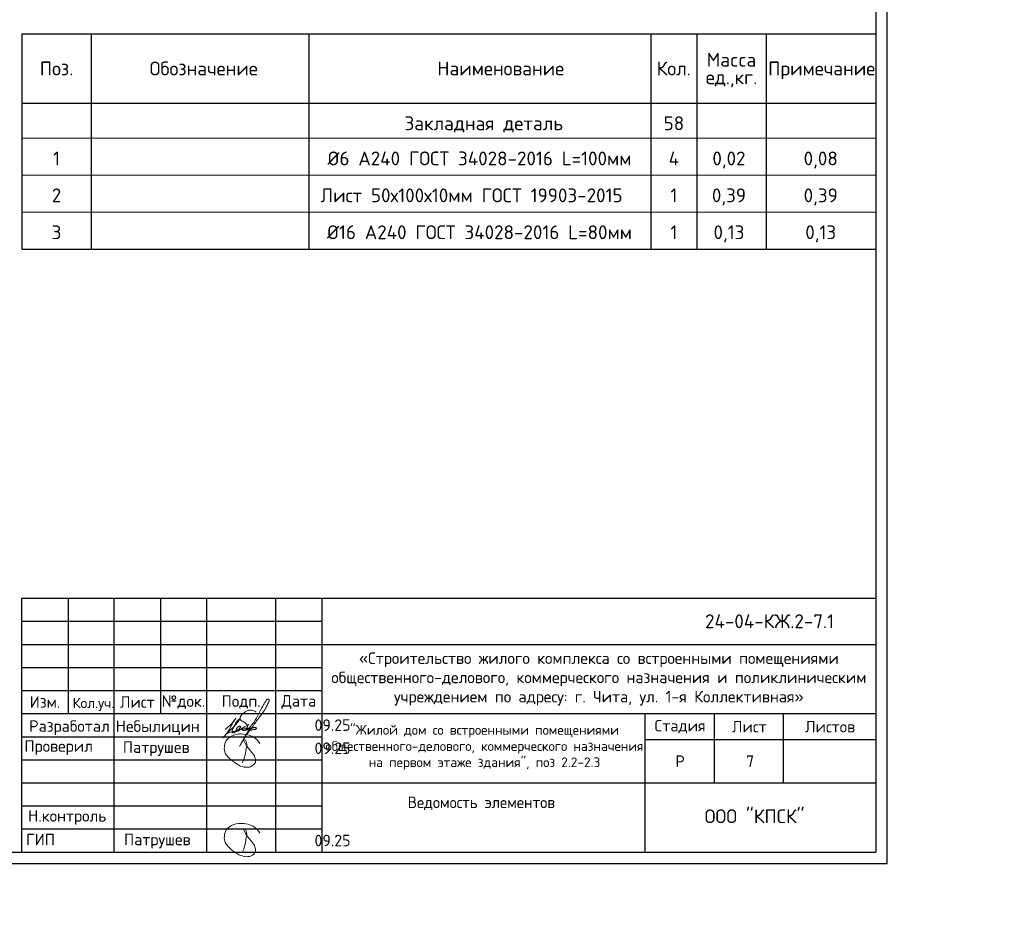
# Model space of a CAD drawing. Header units: millimetres. Extents: x 40580 to 2152466, y -328404 to 177125.
# Tile 191 of 252: x 585341 to 606674, y 134127 to 153361. Entities that reach past the tile are written whole.
import ezdxf
from ezdxf.enums import TextEntityAlignment as Align

# ---------------------------------------------------------------- set-up
doc = ezdxf.new("R2010")
doc.units = ezdxf.units.MM
doc.layers.add('11', color=7, linetype='Continuous')
for name, color, linetype, lineweight in [('Размеры', 9, 'Continuous', 15), ('Рамка', 7, 'Continuous', 0), ('Столовая Двери и окна', 7, 'Continuous', 15), ('ТЕКСТ', 7, 'Continuous', 15)]:
    doc.layers.add(name, color=color, linetype=linetype, lineweight=lineweight)
doc.styles.add('GOST-2.304_Type-B', font='GOST_Common.ttf')
doc.styles.get("Standard").update_dxf_attribs({"font": 'isocpeur.ttf'})
doc.styles.add('ГОСТ', font='isocpeur.ttf')

# ---------------------------------------------------------------- blocks, each defined once
blk = doc.blocks.new('смисмисц')
for points in [[(251806, -478168), (251825, -478126), (251837, -478098), (251847, -478062), (251852, -478046), (251860, -478015), (251873, -477968), (251879, -477946), (251884, -477928), (251887, -477892), (251894, -477855), (251899, -477827), (251903, -477804), (251904, -477797), (251903, -477770), (251901, -477736), (251894, -477707), (251886, -477690), (251874, -477676), (251856, -477666), (251843, -477659), (251835, -477660), (251832, -477665), (251832, -477673), (251841, -477689), (251907, -477807), (251966, -477876), (252015, -477941), (252026, -477956), (252038, -477971), (252057, -477996), (252070, -478013), (252074, -478026), (252081, -478046), (252089, -478070), (252092, -478088), (252093, -478100), (252095, -478116), (252094, -478132), (252091, -478154), (252082, -478173), (252059, -478204), (252028, -478226), (251986, -478251), (251964, -478258), (251924, -478261), (251897, -478262), (251849, -478258), (251804, -478244), (251769, -478236), (251752, -478228), (251734, -478218), (251718, -478210), (251688, -478190), (251671, -478179), (251645, -478161), (251579, -478118), (251551, -478089), (251531, -478071), (251513, -478057), (251459, -477992), (251437, -477953), (251427, -477925), (251419, -477890), (251417, -477858), (251419, -477823), (251425, -477781), (251437, -477734), (251459, -477681), (251492, -477644), (251536, -477609), (251572, -477585), (251625, -477564), (251672, -477550), (251734, -477539), (251781, -477539), (251843, -477542), (251929, -477557), (251979, -477574), (252041, -477599), (252089, -477633), (252126, -477670), (252165, -477716), (252185, -477748)], [(251806, -480107), (251825, -480064), (251837, -480036), (251847, -480001), (251852, -479984), (251860, -479953), (251873, -479906), (251879, -479884), (251884, -479866), (251887, -479830), (251894, -479793), (251899, -479765), (251903, -479742), (251904, -479735), (251903, -479708), (251901, -479675), (251894, -479646), (251886, -479628), (251874, -479614), (251856, -479605), (251843, -479597), (251835, -479598), (251832, -479603), (251832, -479611), (251841, -479627), (251907, -479746), (251966, -479815), (252015, -479879), (252026, -479894), (252038, -479909), (252057, -479934), (252070, -479952), (252074, -479964), (252081, -479984), (252089, -480008), (252092, -480026), (252093, -480039), (252095, -480054), (252094, -480070), (252091, -480092), (252082, -480111), (252059, -480142), (252028, -480164), (251986, -480190), (251964, -480196), (251924, -480199), (251897, -480200), (251849, -480196), (251804, -480182), (251769, -480174), (251752, -480167), (251734, -480156), (251718, -480148), (251688, -480128), (251671, -480118), (251645, -480100), (251579, -480056), (251551, -480028), (251531, -480010), (251513, -479995), (251459, -479931), (251437, -479892), (251427, -479863), (251419, -479828), (251417, -479797), (251419, -479761), (251425, -479719), (251437, -479672), (251459, -479619), (251492, -479582), (251536, -479547), (251572, -479523), (251625, -479503), (251672, -479489), (251734, -479478), (251781, -479478), (251843, -479481), (251929, -479495), (251979, -479513), (252041, -479537), (252089, -479571), (252126, -479608), (252165, -479654), (252185, -479687)]]:
    blk.add_lwpolyline(points)
for points in [[(251944, -477327), (251936, -477340), (251924, -477366), (251915, -477385), (251910, -477402), (251902, -477426), (251902, -477444), (251912, -477453), (251923, -477449), (251929, -477437), (251930, -477422), (251923, -477417), (251913, -477416), (251902, -477426), (251902, -477444), (251905, -477449), (251964, -477407), (251992, -477368), (252030, -477323), (252226, -476982), (252253, -476936), (252308, -476835), (252326, -476805), (252337, -476791), (252364, -476784), (252385, -476794), (252388, -476808), (252383, -476831), (252373, -476864), (252353, -476903), (252312, -476985), (252229, -477107), (252135, -477236), (252067, -477329), (252030, -477386), (251950, -477488), (251820, -477682), (251752, -477801), (251968, -477426), (251976, -477414), (251970, -477435), (251973, -477444), (251983, -477452), (252005, -477455), (252037, -477452), (252066, -477447), (252085, -477442), (252100, -477436), (252108, -477430), (252114, -477419), (252104, -477405), (252093, -477400), (252071, -477401), (252047, -477404), (252021, -477406), (252002, -477408), (251869, -477428), (251783, -477447), (251627, -477484), (251529, -477511), (251436, -477546)], [(251664, -477200), (251562, -477372), (251527, -477436), (251482, -477512), (251438, -477570), (251408, -477606), (251383, -477631)], [(251433, -477443), (251534, -477356), (251593, -477299), (251664, -477200)], [(251466, -477536), (251549, -477453), (251628, -477378), (251698, -477299), (251737, -477243), (251751, -477213), (251748, -477216), (251738, -477222), (251709, -477244), (251678, -477281), (251655, -477325), (251636, -477361), (251594, -477445), (251586, -477484), (251589, -477501), (251599, -477514), (251612, -477517), (251622, -477516), (251637, -477508), (251657, -477494), (251678, -477475), (251708, -477449), (251731, -477433), (251756, -477411), (251768, -477394), (251770, -477378), (251763, -477370), (251749, -477370), (251731, -477378), (251708, -477391), (251689, -477412), (251678, -477432), (251673, -477451), (251673, -477470), (251678, -477480), (251701, -477483), (251726, -477469), (251746, -477455), (251766, -477441), (251785, -477428), (251806, -477414), (251825, -477400), (251857, -477388), (251881, -477388)], [(251880, -477388), (251853, -477389), (251837, -477395), (251818, -477419), (251816, -477435), (251819, -477452), (251824, -477462), (251835, -477466), (251860, -477463), (251876, -477455), (251893, -477439), (251901, -477421), (251908, -477407), (251885, -477315), (251805, -477260), (251768, -477236), (251758, -477195), (251769, -477159), (251797, -477122), (251840, -477083), (251895, -477046), (251962, -477027), (252015, -477026), (252060, -477040), (252104, -477068)]]:
    blk.add_spline(points, degree=3)
at = {"layer": 'Рамка', "linetype": 'Continuous', "lineweight": 30}
for points in [[(247032, -480099), (247032, -479599), (247032, -479099), (247032, -478599), (247032, -478099), (247032, -477599), (247032, -477099), (247032, -476599), (247032, -476099), (247032, -475599), (247032, -475099), (247032, -474599), (265532, -474599)], [(248032, -474599), (248032, -477099)], [(249032, -480099), (249032, -474599)], [(250032, -474599), (250032, -477099)], [(251032, -474599), (251032, -480099)], [(252532, -480099), (252532, -474599)], [(253532, -474599), (253532, -480099)], [(253532, -475599), (265532, -475599)], [(247032, -476599), (253532, -476599)], [(247032, -477099), (253532, -477099)], [(253513, -477099), (265532, -477099)], [(260532, -480099), (260532, -477602), (260532, -477099)], [(262032, -477099), (262032, -478599)], [(263532, -478599), (263532, -477099)], [(260532, -477663), (265532, -477663)], [(253532, -478599), (265532, -478599)]]:
    blk.add_lwpolyline(points, dxfattribs=at)
at = {"layer": 'Рамка', "linetype": 'Continuous', "lineweight": 25}
for points in [[(247032, -475099), (253532, -475099)], [(247032, -475599), (253532, -475599)], [(247032, -476099), (253532, -476099)], [(247032, -477599), (253532, -477599)], [(247032, -478099), (253532, -478099)], [(247032, -478599), (253532, -478599)], [(247032, -479099), (253532, -479099)], [(247032, -479599), (253532, -479599)]]:
    blk.add_lwpolyline(points, dxfattribs=at)
at = {"layer": 'ТЕКСТ', "lineweight": 25, "attachment_point": 5}
for s, insert, char_height, width in [('24-04-КЖ.2-7.1', (263230, -475099), 300, 11628.78), ('{\\C7;«Строительство жилого комплекса со встроенными помещениями общественного-делового, коммерческого назначения и поликлиническим учреждением по адресу: г. Чита, ул. 1-я Коллективная»}', (259532, -476349), 250, 11628.78), ('{\\W1;Изм.}', (247532, -476849), 250, 11628.78), ('Кол.уч.', (248582, -476899), 225, 11628.78), ('{\\W1;Лист}', (249532, -476849), 250, 11628.78), ('{\\W1;№док.}', (250532, -476849), 250, 11628.78), ('{\\W1;Подп.}', (251782, -476849), 250, 11628.78), ('{\\W1;Дата}', (253032, -476849), 250, 11628.78), ('09.25', (253762, -477349), 250, 2085.76), (' Разработал', (247982, -477403), 250, 2085.76), ('Небылицин', (249975, -477406), 250, 2085.76), ('{\\C7;"Жилой дом со встроенными помещениями общественного-делового, коммерческого назначения на первом этаже здания", поз 2.2-2.3}', (257054, -477832), 210, 6989.3), ('{\\W1;Стадия}', (261292, -477381), 250, 2085.76), ('{\\W1;Лист}', (262792, -477381), 250, 2085.76), ('{\\W1;Листов}', (264542, -477381), 250, 2085.76), ('Проверил', (247828, -477836), 250, 2085.76), ('Патрушев', (249942, -477861), 250, 2085.76), ('09.25', (253762, -477849), 250, 2085.76), ('Р', (261292, -478131), 250, 2085.76), ('ООО "КПСК"', (262906, -479324), 300, 11628.78), (' Н.контроль', (247935, -479349), 250, 2085.76), (' ГИП', (247356, -479828), 250, 2085.76), ('Патрушев', (249965, -479861), 250, 2085.76), ('09.25', (253762, -479849), 250, 2085.76)]:
    blk.add_mtext(s, dxfattribs=dict(at, insert=insert, char_height=char_height, width=width))

msp = doc.modelspace()

# ---------------------------------------------------------------- linework, layer by layer
at = {"color": 18, "lineweight": 30, "true_color": 0x000000, "transparency": 33554687}
for p, q in [((585389.346, 153052.811), (603889.346, 153052.811)), ((585389.346, 153052.811), (585389.346, 148391.676)), ((586889.346, 153052.811), (586889.346, 148391.676)), ((591609.375, 153052.811), (591609.375, 148391.676)), ((599012.913, 153052.811), (599012.913, 148391.676)), ((600012.913, 153052.811), (600012.913, 148391.676)), ((601512.913, 153052.811), (601512.913, 148391.676)), ((585389.346, 151552.811), (603889.346, 151552.811)), ((585389.346, 148391.676), (603889.346, 148391.676))]:
    msp.add_line(p, q, dxfattribs=at)
at = {"layer": '11', "color": 18, "true_color": 0x000000}
for p, q in [((604139.346, 135074.701), (604139.346, 164774.701)), ((562089.346, 135074.701), (604139.346, 135074.701))]:
    msp.add_line(p, q, dxfattribs=at)
at = {"layer": '11', "color": 18, "lineweight": 30, "true_color": 0x000000}
for p in [(603889.346, 164524.654), (564035.988, 135324.701)]:
    msp.add_line(p, (603889.346, 135324.701), dxfattribs=at)
at = {"layer": 'Размеры', "color": 18, "true_color": 0x000000}
for p, q in [((585389.346, 150791.676), (603889.346, 150791.676)), ((585389.346, 149991.676), (603889.346, 149991.676)), ((585389.346, 149191.676), (603889.346, 149191.676))]:
    msp.add_line(p, q, dxfattribs=at)

# ---------------------------------------------------------------- block references
at = {"layer": 'Столовая Двери и окна', "color": 18, "lineweight": 25, "true_color": 0x000000}
msp.add_blockref('смисмисц', (338357.366, 615423.687), dxfattribs=at)

# ---------------------------------------------------------------- texts
at = {"color": 18, "true_color": 0x000000, "attachment_point": 1, "style": 'ГОСТ'}
for s, width, heights, insert, char_height in [('\\pi9510.738;{\\H1.5152x;\\P\\pi1000;Общие указания\\P\\pi200;}1.^IРабочая документация разработана в соответствии с заданием на проектирование, требованиями действующих технических регламентов, стандартов, сводов правил и других документов, содержащих установленные требования.\\P2.^IРабочая документация выполнена в соответствии со следующими нормативными и техническими документами:\\P-^IСП 20.13330.2016 "Нагрузки и Воздействия";\\P-^IСП 63.13330.2012 "Бетонные и железобетонные конструкции. Основные положения";\\P-^IСП 22.13330.2016 "Основания зданий и сооружений";\\P-^IСП 45.13330.2012 "Земляные сооружения, основания и фундаменты".\\P3.   За относительную отметку 0,000 принята отметка чистого пола первого этажа.\\P4.^IПеречень видов работ, для которых необходимо составлять акты освидетельствования скрытых работ:\\P-^Iармирование конструкций;\\P-^Iосвидетельствование опалубки перед бетонированием;\\P-^Iвыполнение сварочных работ;\\P-^Iотбор контрольных проб бетона;\\P-^Iсоответствие законченных железобетонных конструкций проекту с отображением качества работ;\\P-^Iустройство монолитных конструкций, выполняемых в зимнее время;  \\P\\pi0;        -    устройство гидроизоляции;\\P\\pi200;-^Iуплотнение грунтов и обратную засыпку.\\PЗапрещается выполнение последующих работ при отсутствии актов освидетельствования предшествующих скрытых работ во всех случаях.\\P\\pi0;        5. Проект рассчитан на производство работ в период положительных температур. В случае выполнения работ при отрицательных температурах необходимо выполнять требования СНиП часть 3 по производству работ и ППР.\\P        6. При минимальной температуре воздуха до минус 15°С допускается:\\P\\pi200;-выдерживание бетона в конструкции методом термоса, при предварительном разогреве бетонной смеси;\\P -форсированный электроразогрев бетона в конструкции с повторным уплотнением.\\PПри минимальной температуре воздуха до минус 25°С допускается:\\P -обогрев бетона в греющей опалубке с помощью низкотемпературных электронагревателей;\\P -электродный сквозной прогрев бетона;\\P -электрообогрев с помощью греющего провода.\\P      7. В процессе бетонирования обеспечить соблюдение защитных слоев и мест положения рабочей арматуры согласно проекту. Величина защитного слоя продольной рабочей арматуры у боковых граней стен монолитных участков должны быть не менее 20мм и не менее диаметра продольной рабочей арматуры конструкции, величина защитного слоя поперечной арматуры - не менее 10 мм\\P      8. Крестовые соединения стержней продольной и поперечной арматуры, соединение стержней продольной арматуры по длине выполнить вязкой отожженой проволокой диаметром 2,0-3,0 мм', 17710.69822, [13133.416], (250111.057, 153773.154), 200), ('\\pi250;В выделенной области представлена замененная (актуальная) версия. Содержание изменения см. в листе разрешения на внесение изменений.', 17218.922, [931.637], (540181.438, 141765.641), 250)]:
    msp.add_mtext_dynamic_manual_height_columns(s, width=width, gutter_width=5800, heights=heights, dxfattribs=dict(at, insert=insert, char_height=char_height))
at = {"layer": 'ТЕКСТ', "color": 18, "lineweight": 25, "true_color": 0x000000}
for s, p in [('Macca', (600762.913, 152492.811)), ('Поз.', (586139.346, 152302.811)), ('Обозначение', (589328.62, 152302.811)), ('Наименование', (595762.913, 152302.811)), ('Кол.', (599512.913, 152302.811)), ('Примечание', (602718.165, 152302.811)), ('ед.,кг.', (600762.913, 152112.811)), ('Закладная деталь', (595396.973, 151115.551)), ('58', (599515.298, 151115.551)), ('1', (586139.346, 150354.417)), ('%%C6 A240 ГОСТ 34028-2016 L=100мм', (595302.917, 150354.417)), ('4', (599515.298, 150354.417)), ('0,02', (600708.156, 150354.417)), ('0,08', (602696.254, 150354.417)), ('2', (586139.346, 149554.417)), ('Лист 50х100х10мм ГОСТ 19903-2015', (595130.916, 149554.417)), ('1', (599515.298, 149554.417)), ('0,39', (600708.156, 149554.417)), ('0,39', (602696.254, 149554.417)), ('3', (586139.346, 148754.417)), ('%%C16 A240 ГОСТ 34028-2016 L=80мм', (595302.917, 148754.417)), ('1', (599515.298, 148754.417)), ('0,13', (600708.156, 148754.417)), ('0,13', (602696.254, 148754.417))]:
    msp.add_text(s, height=300, dxfattribs=at).set_placement(p, align=Align.MIDDLE_CENTER)
msp.add_text('7', height=250, dxfattribs=at).set_placement((601077.969, 137168.032))
at = {"layer": 'ТЕКСТ', "color": 18, "ltscale": 100, "true_color": 0x000000, "char_height": 250, "width": 5911.0211, "attachment_point": 1, "style": 'GOST-2.304_Type-B'}
for s, insert in [('\\pi1400.20752,t7400.20752;Схема расположения \\P\\pi594.90449,t6594.90449;элементов лестничной клетки. \\P\\pi1489.60146,t7489.60146;Разрез 1-1, 2-2, 3-3 ', (317510.903, 136525.816)), ('\\pi725.20752,t6725.20752;Армирование промежуточной \\P\\pi1975.20752,t7975.20752;площадки №1', (423159.431, 136525.816)), ('\\pi725.20752,t6725.20752;Армирование промежуточной \\P\\pi1950.20752,t7950.20752;площадки №2', (485135.347, 136525.816)), ('\\pi725.20752,t6725.20752;Армирование промежуточной \\P\\pi1950.20752,t7950.20752;площадки №3', (547111.264, 136525.816)), ('\\pi1287.70752,t7287.70752;Ведомость элементов', (592461.317, 136525.816))]:
    msp.add_mtext(s, dxfattribs=dict(at, insert=insert))

doc.saveas('drawing.dxf')
